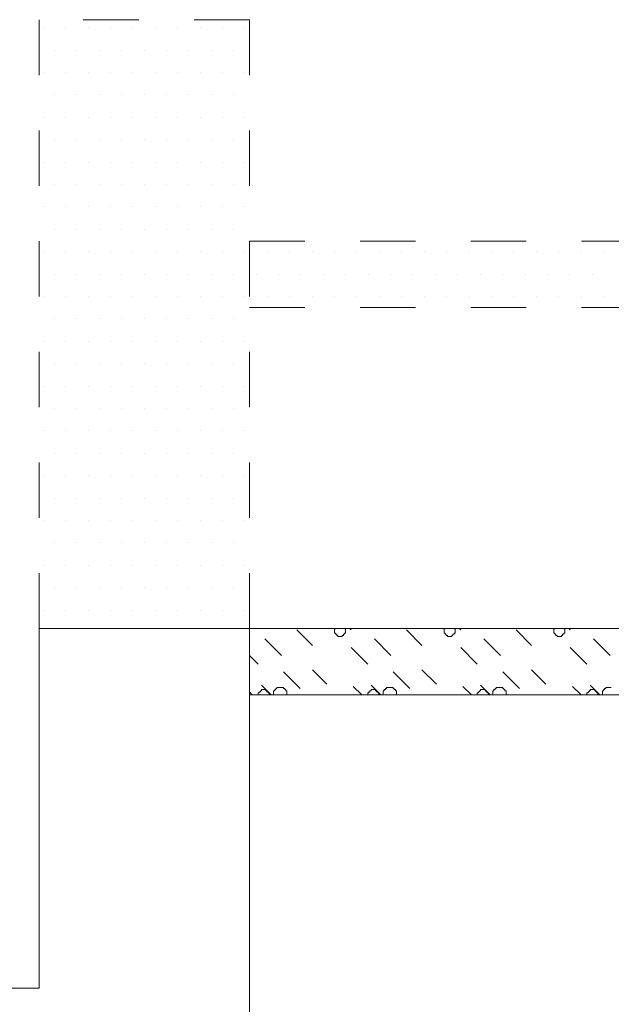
# Model space of a CAD drawing. Header units: millimetres. Extents: x -2274 to 12297, y -16157 to 26321.
# Tile 152 of 256: x -579 to -473, y -3540 to -3362. Entities that reach past the tile are written whole.
import ezdxf

# ---------------------------------------------------------------- set-up
doc = ezdxf.new("R2010")
doc.units = ezdxf.units.MM
doc.linetypes.add('4002', pattern=[2, 1, -1])
doc.layers.add('- niebieska cienka - izolacja', color=120, linetype='Continuous')
doc.layers.add('PROJEKTOWANE', color=5, linetype='Continuous')
doc.layers.add('-ŚCIANY NOŚNE', color=4, linetype='Continuous', lineweight=53)
doc.layers.add('DO USU', color=7, linetype='Continuous', true_color=0x969696)
doc.layers.add('ISTN. BUD', color=253, linetype='Continuous', true_color=0x828282)

msp = doc.modelspace()

# ---------------------------------------------------------------- linework, layer by layer
at = {"layer": '- niebieska cienka - izolacja', "color": 253, "linetype": 'Continuous', "lineweight": 13}
for p, q in [((-529.42, -3472.26), (-526.62, -3475.06)), ((-529.42, -3472.26), (-526.62, -3475.06)), ((-522.62, -3472.06), (-522.42, -3472.06)), ((-522.62, -3472.26), (-522.62, -3472.06)), ((-522.62, -3472.46), (-522.62, -3472.26)), ((-522.62, -3472.66), (-522.62, -3472.46)), ((-522.62, -3472.86), (-522.62, -3472.66)), ((-522.62, -3472.86), (-522.42, -3472.86)), ((-522.42, -3472.06), (-522.42, -3472)), ((-522.42, -3473.06), (-522.42, -3472.86)), ((-520.82, -3472.06), (-520.82, -3472)), ((-520.82, -3472.06), (-520.62, -3472.06)), ((-520.82, -3473.06), (-520.82, -3472.86)), ((-520.82, -3472.86), (-520.62, -3472.86)), ((-520.62, -3472.26), (-520.62, -3472.06)), ((-520.62, -3472.46), (-520.62, -3472.26)), ((-520.62, -3472.66), (-520.62, -3472.46)), ((-520.62, -3472.86), (-520.62, -3472.66)), ((-519.88, -3472), (-519.62, -3472.26)), ((-519.88, -3472), (-519.62, -3472.26)), ((-509.62, -3472.26), (-506.82, -3475.06)), ((-509.62, -3472.26), (-506.82, -3475.06)), ((-502.82, -3472.06), (-502.62, -3472.06)), ((-502.82, -3472.26), (-502.82, -3472.06)), ((-502.82, -3472.46), (-502.82, -3472.26)), ((-502.82, -3472.66), (-502.82, -3472.46)), ((-502.82, -3472.86), (-502.82, -3472.66)), ((-502.82, -3472.86), (-502.62, -3472.86)), ((-502.62, -3472.06), (-502.62, -3472)), ((-502.62, -3473.06), (-502.62, -3472.86)), ((-501.02, -3472.06), (-501.02, -3472)), ((-501.02, -3472.06), (-500.82, -3472.06)), ((-501.02, -3473.06), (-501.02, -3472.86)), ((-501.02, -3472.86), (-500.82, -3472.86)), ((-500.82, -3472.26), (-500.82, -3472.06)), ((-500.82, -3472.46), (-500.82, -3472.26)), ((-500.82, -3472.66), (-500.82, -3472.46)), ((-500.82, -3472.86), (-500.82, -3472.66)), ((-500.08, -3472), (-499.82, -3472.26)), ((-500.08, -3472), (-499.82, -3472.26)), ((-489.82, -3472.26), (-487.02, -3475.06)), ((-489.82, -3472.26), (-487.02, -3475.06)), ((-483.02, -3472.06), (-482.82, -3472.06)), ((-483.02, -3472.26), (-483.02, -3472.06)), ((-483.02, -3472.46), (-483.02, -3472.26)), ((-483.02, -3472.66), (-483.02, -3472.46)), ((-483.02, -3472.86), (-483.02, -3472.66)), ((-483.02, -3472.86), (-482.82, -3472.86)), ((-482.82, -3472.06), (-482.82, -3472)), ((-482.82, -3473.06), (-482.82, -3472.86)), ((-481.22, -3472.06), (-481.22, -3472)), ((-481.22, -3472.06), (-481.02, -3472.06)), ((-481.22, -3473.06), (-481.22, -3472.86)), ((-481.22, -3472.86), (-481.02, -3472.86)), ((-481.02, -3472.26), (-481.02, -3472.06)), ((-481.02, -3472.46), (-481.02, -3472.26)), ((-481.02, -3472.66), (-481.02, -3472.46)), ((-481.02, -3472.86), (-481.02, -3472.66)), ((-480.28, -3472), (-480.02, -3472.26)), ((-480.28, -3472), (-480.02, -3472.26)), ((-535.22, -3473.86), (-532.22, -3476.86)), ((-535.22, -3473.86), (-532.22, -3476.86)), ((-522.42, -3473.06), (-522.22, -3473.06)), ((-522.22, -3473.26), (-522.22, -3473.06)), ((-522.22, -3473.26), (-522.02, -3473.26)), ((-522.02, -3473.46), (-522.02, -3473.26)), ((-522.02, -3473.46), (-521.82, -3473.46)), ((-521.82, -3473.46), (-521.62, -3473.46)), ((-521.62, -3473.46), (-521.42, -3473.46)), ((-521.42, -3473.46), (-521.22, -3473.46)), ((-521.22, -3473.46), (-521.22, -3473.26)), ((-521.22, -3473.26), (-521.02, -3473.26)), ((-521.02, -3473.26), (-521.02, -3473.06)), ((-521.02, -3473.06), (-520.82, -3473.06)), ((-515.42, -3473.86), (-512.42, -3476.86)), ((-515.42, -3473.86), (-512.42, -3476.86)), ((-502.62, -3473.06), (-502.42, -3473.06)), ((-502.42, -3473.26), (-502.42, -3473.06)), ((-502.42, -3473.26), (-502.22, -3473.26)), ((-502.22, -3473.46), (-502.22, -3473.26)), ((-502.22, -3473.46), (-502.02, -3473.46)), ((-502.02, -3473.46), (-501.82, -3473.46)), ((-501.82, -3473.46), (-501.62, -3473.46)), ((-501.62, -3473.46), (-501.42, -3473.46)), ((-501.42, -3473.46), (-501.42, -3473.26)), ((-501.42, -3473.26), (-501.22, -3473.26)), ((-501.22, -3473.26), (-501.22, -3473.06)), ((-501.22, -3473.06), (-501.02, -3473.06)), ((-495.62, -3473.86), (-492.62, -3476.86)), ((-495.62, -3473.86), (-492.62, -3476.86)), ((-482.82, -3473.06), (-482.62, -3473.06)), ((-482.62, -3473.26), (-482.62, -3473.06)), ((-482.62, -3473.26), (-482.42, -3473.26)), ((-482.42, -3473.46), (-482.42, -3473.26)), ((-482.42, -3473.46), (-482.22, -3473.46)), ((-482.22, -3473.46), (-482.02, -3473.46)), ((-482.02, -3473.46), (-481.82, -3473.46)), ((-481.82, -3473.46), (-481.62, -3473.46)), ((-481.62, -3473.46), (-481.62, -3473.26)), ((-481.62, -3473.26), (-481.42, -3473.26)), ((-481.42, -3473.26), (-481.42, -3473.06)), ((-481.42, -3473.06), (-481.22, -3473.06)), ((-475.82, -3473.86), (-472.82, -3476.86)), ((-475.82, -3473.86), (-472.82, -3476.86)), ((-519.62, -3475.46), (-516.62, -3478.46)), ((-519.62, -3475.46), (-516.62, -3478.46)), ((-499.82, -3475.46), (-496.82, -3478.46)), ((-499.82, -3475.46), (-496.82, -3478.46)), ((-480.02, -3475.46), (-477.02, -3478.46)), ((-480.02, -3475.46), (-477.02, -3478.46)), ((-538, -3476.88), (-536.42, -3478.46)), ((-538, -3476.88), (-536.42, -3478.46)), ((-531.82, -3479.86), (-528.82, -3482.86)), ((-531.82, -3479.86), (-528.82, -3482.86)), ((-526.62, -3479.46), (-524.02, -3482.06)), ((-526.62, -3479.46), (-524.02, -3482.06)), ((-512.02, -3479.86), (-509.02, -3482.86)), ((-512.02, -3479.86), (-509.02, -3482.86)), ((-506.82, -3479.46), (-504.22, -3482.06)), ((-506.82, -3479.46), (-504.22, -3482.06)), ((-492.22, -3479.86), (-489.22, -3482.86)), ((-492.22, -3479.86), (-489.22, -3482.86)), ((-487.02, -3479.46), (-484.42, -3482.06)), ((-487.02, -3479.46), (-484.42, -3482.06)), ((-538, -3483.48), (-537.48, -3484)), ((-538, -3483.48), (-537.48, -3484)), ((-536.22, -3483.66), (-536.22, -3483.46)), ((-536.22, -3483.46), (-536.02, -3483.46)), ((-536.02, -3483.26), (-535.82, -3483.26)), ((-536.02, -3483.46), (-536.02, -3483.26)), ((-535.82, -3482.26), (-534.08, -3484)), ((-535.82, -3482.26), (-534.08, -3484)), ((-535.82, -3483.06), (-535.62, -3483.06)), ((-535.82, -3483.26), (-535.82, -3483.06)), ((-535.62, -3483.06), (-535.42, -3483.06)), ((-535.42, -3483.06), (-535.22, -3483.06)), ((-535.22, -3483.06), (-535.02, -3483.06)), ((-535.02, -3483.26), (-535.02, -3483.06)), ((-535.02, -3483.26), (-534.82, -3483.26)), ((-534.82, -3483.46), (-534.82, -3483.26)), ((-534.82, -3483.46), (-534.62, -3483.46)), ((-534.62, -3483.66), (-534.62, -3483.46)), ((-533.62, -3483.46), (-533.62, -3483.26)), ((-533.62, -3483.26), (-533.42, -3483.26)), ((-533.62, -3483.66), (-533.62, -3483.46)), ((-533.42, -3483.26), (-533.42, -3483.06)), ((-533.42, -3483.06), (-533.22, -3483.06)), ((-533.22, -3483.06), (-533.22, -3482.86)), ((-533.22, -3482.86), (-533.02, -3482.86)), ((-533.02, -3482.86), (-533.02, -3482.66)), ((-533.02, -3482.66), (-532.82, -3482.66)), ((-532.82, -3482.66), (-532.62, -3482.66)), ((-532.62, -3482.66), (-532.42, -3482.66)), ((-532.42, -3482.66), (-532.22, -3482.66)), ((-532.22, -3482.66), (-532.02, -3482.66)), ((-532.02, -3482.66), (-531.82, -3482.66)), ((-531.82, -3482.86), (-531.82, -3482.66)), ((-531.82, -3482.86), (-531.62, -3482.86)), ((-531.62, -3483.06), (-531.62, -3482.86)), ((-531.62, -3483.06), (-531.42, -3483.06)), ((-531.42, -3483.26), (-531.42, -3483.06)), ((-531.42, -3483.26), (-531.22, -3483.26)), ((-531.22, -3483.46), (-531.22, -3483.26)), ((-531.22, -3483.66), (-531.22, -3483.46)), ((-519.22, -3482.46), (-517.68, -3484)), ((-519.22, -3482.46), (-517.68, -3484)), ((-516.42, -3483.66), (-516.42, -3483.46)), ((-516.42, -3483.46), (-516.22, -3483.46)), ((-516.22, -3483.26), (-516.02, -3483.26)), ((-516.22, -3483.46), (-516.22, -3483.26)), ((-516.02, -3482.26), (-514.28, -3484)), ((-516.02, -3482.26), (-514.28, -3484)), ((-516.02, -3483.06), (-515.82, -3483.06)), ((-516.02, -3483.26), (-516.02, -3483.06)), ((-515.82, -3483.06), (-515.62, -3483.06)), ((-515.62, -3483.06), (-515.42, -3483.06)), ((-515.42, -3483.06), (-515.22, -3483.06)), ((-515.22, -3483.26), (-515.22, -3483.06)), ((-515.22, -3483.26), (-515.02, -3483.26)), ((-515.02, -3483.46), (-515.02, -3483.26)), ((-515.02, -3483.46), (-514.82, -3483.46)), ((-514.82, -3483.66), (-514.82, -3483.46)), ((-513.82, -3483.46), (-513.82, -3483.26)), ((-513.82, -3483.26), (-513.62, -3483.26)), ((-513.82, -3483.66), (-513.82, -3483.46)), ((-513.62, -3483.26), (-513.62, -3483.06)), ((-513.62, -3483.06), (-513.42, -3483.06)), ((-513.42, -3483.06), (-513.42, -3482.86)), ((-513.42, -3482.86), (-513.22, -3482.86)), ((-513.22, -3482.86), (-513.22, -3482.66)), ((-513.22, -3482.66), (-513.02, -3482.66)), ((-513.02, -3482.66), (-512.82, -3482.66)), ((-512.82, -3482.66), (-512.62, -3482.66)), ((-512.62, -3482.66), (-512.42, -3482.66)), ((-512.42, -3482.66), (-512.22, -3482.66)), ((-512.22, -3482.66), (-512.02, -3482.66)), ((-512.02, -3482.86), (-512.02, -3482.66)), ((-512.02, -3482.86), (-511.82, -3482.86)), ((-511.82, -3483.06), (-511.82, -3482.86)), ((-511.82, -3483.06), (-511.62, -3483.06)), ((-511.62, -3483.26), (-511.62, -3483.06)), ((-511.62, -3483.26), (-511.42, -3483.26)), ((-511.42, -3483.46), (-511.42, -3483.26)), ((-511.42, -3483.66), (-511.42, -3483.46)), ((-499.42, -3482.46), (-497.88, -3484)), ((-499.42, -3482.46), (-497.88, -3484)), ((-496.62, -3483.66), (-496.62, -3483.46)), ((-496.62, -3483.46), (-496.42, -3483.46)), ((-496.42, -3483.26), (-496.22, -3483.26)), ((-496.42, -3483.46), (-496.42, -3483.26)), ((-496.22, -3482.26), (-494.48, -3484)), ((-496.22, -3482.26), (-494.48, -3484)), ((-496.22, -3483.06), (-496.02, -3483.06)), ((-496.22, -3483.26), (-496.22, -3483.06)), ((-496.02, -3483.06), (-495.82, -3483.06)), ((-495.82, -3483.06), (-495.62, -3483.06)), ((-495.62, -3483.06), (-495.42, -3483.06)), ((-495.42, -3483.26), (-495.42, -3483.06)), ((-495.42, -3483.26), (-495.22, -3483.26)), ((-495.22, -3483.46), (-495.22, -3483.26)), ((-495.22, -3483.46), (-495.02, -3483.46)), ((-495.02, -3483.66), (-495.02, -3483.46)), ((-494.02, -3483.46), (-494.02, -3483.26)), ((-494.02, -3483.26), (-493.82, -3483.26)), ((-494.02, -3483.66), (-494.02, -3483.46)), ((-493.82, -3483.26), (-493.82, -3483.06)), ((-493.82, -3483.06), (-493.62, -3483.06)), ((-493.62, -3483.06), (-493.62, -3482.86)), ((-493.62, -3482.86), (-493.42, -3482.86)), ((-493.42, -3482.86), (-493.42, -3482.66)), ((-493.42, -3482.66), (-493.22, -3482.66)), ((-493.22, -3482.66), (-493.02, -3482.66)), ((-493.02, -3482.66), (-492.82, -3482.66)), ((-492.82, -3482.66), (-492.62, -3482.66)), ((-492.62, -3482.66), (-492.42, -3482.66)), ((-492.42, -3482.66), (-492.22, -3482.66)), ((-492.22, -3482.86), (-492.22, -3482.66)), ((-492.22, -3482.86), (-492.02, -3482.86)), ((-492.02, -3483.06), (-492.02, -3482.86)), ((-492.02, -3483.06), (-491.82, -3483.06)), ((-491.82, -3483.26), (-491.82, -3483.06)), ((-491.82, -3483.26), (-491.62, -3483.26)), ((-491.62, -3483.46), (-491.62, -3483.26)), ((-491.62, -3483.66), (-491.62, -3483.46)), ((-479.62, -3482.46), (-478.08, -3484)), ((-479.62, -3482.46), (-478.08, -3484)), ((-476.82, -3483.66), (-476.82, -3483.46)), ((-476.82, -3483.46), (-476.62, -3483.46)), ((-476.62, -3483.26), (-476.42, -3483.26)), ((-476.62, -3483.46), (-476.62, -3483.26)), ((-476.42, -3482.26), (-474.68, -3484)), ((-476.42, -3482.26), (-474.68, -3484)), ((-476.42, -3483.06), (-476.22, -3483.06)), ((-476.42, -3483.26), (-476.42, -3483.06)), ((-476.22, -3483.06), (-476.02, -3483.06)), ((-476.02, -3483.06), (-475.82, -3483.06)), ((-475.82, -3483.06), (-475.62, -3483.06)), ((-475.62, -3483.26), (-475.62, -3483.06)), ((-475.62, -3483.26), (-475.42, -3483.26)), ((-475.42, -3483.46), (-475.42, -3483.26)), ((-475.42, -3483.46), (-475.22, -3483.46)), ((-475.22, -3483.66), (-475.22, -3483.46)), ((-474.22, -3483.46), (-474.22, -3483.26)), ((-474.22, -3483.26), (-474.02, -3483.26)), ((-474.22, -3483.66), (-474.22, -3483.46)), ((-474.02, -3483.26), (-474.02, -3483.06)), ((-474.02, -3483.06), (-473.82, -3483.06)), ((-473.82, -3483.06), (-473.82, -3482.86)), ((-473.82, -3482.86), (-473.62, -3482.86)), ((-473.62, -3482.86), (-473.62, -3482.66)), ((-473.62, -3482.66), (-473.42, -3482.66)), ((-473.42, -3482.66), (-473.22, -3482.66)), ((-473.22, -3482.66), (-473.02, -3482.66)), ((-473.02, -3482.66), (-472.82, -3482.66)), ((-472.82, -3482.66), (-472.62, -3482.66)), ((-536.42, -3483.66), (-536.22, -3483.66)), ((-536.42, -3483.86), (-536.42, -3483.66)), ((-536.42, -3484), (-536.42, -3483.86)), ((-534.62, -3483.66), (-534.42, -3483.66)), ((-534.42, -3483.86), (-534.42, -3483.66)), ((-534.42, -3484), (-534.42, -3483.86)), ((-533.62, -3483.86), (-533.62, -3483.66)), ((-533.62, -3484), (-533.62, -3483.86)), ((-531.22, -3483.86), (-531.22, -3483.66)), ((-531.22, -3484), (-531.22, -3483.86)), ((-516.62, -3483.66), (-516.42, -3483.66)), ((-516.62, -3483.86), (-516.62, -3483.66)), ((-516.62, -3484), (-516.62, -3483.86)), ((-514.82, -3483.66), (-514.62, -3483.66)), ((-514.62, -3483.86), (-514.62, -3483.66)), ((-514.62, -3484), (-514.62, -3483.86)), ((-513.82, -3483.86), (-513.82, -3483.66)), ((-513.82, -3484), (-513.82, -3483.86)), ((-511.42, -3483.86), (-511.42, -3483.66)), ((-511.42, -3484), (-511.42, -3483.86)), ((-496.82, -3483.66), (-496.62, -3483.66)), ((-496.82, -3483.86), (-496.82, -3483.66)), ((-496.82, -3484), (-496.82, -3483.86)), ((-495.02, -3483.66), (-494.82, -3483.66)), ((-494.82, -3483.86), (-494.82, -3483.66)), ((-494.82, -3484), (-494.82, -3483.86)), ((-494.02, -3483.86), (-494.02, -3483.66)), ((-494.02, -3484), (-494.02, -3483.86)), ((-491.62, -3483.86), (-491.62, -3483.66)), ((-491.62, -3484), (-491.62, -3483.86)), ((-477.02, -3483.66), (-476.82, -3483.66)), ((-477.02, -3483.86), (-477.02, -3483.66)), ((-477.02, -3484), (-477.02, -3483.86)), ((-475.22, -3483.66), (-475.02, -3483.66)), ((-475.02, -3483.86), (-475.02, -3483.66)), ((-475.02, -3484), (-475.02, -3483.86)), ((-474.22, -3483.86), (-474.22, -3483.66)), ((-474.22, -3484), (-474.22, -3483.86))]:
    msp.add_line(p, q, dxfattribs=at)
at = {"layer": '-ŚCIANY NOŚNE', "color": 253, "lineweight": 13}
for p, q in [((-576, -3537), (-576, -3472)), ((-576, -3472), (-538, -3472)), ((-538, -3601.3), (-538, -3472)), ((-621, -3537), (-576, -3537))]:
    msp.add_line(p, q, dxfattribs=at)
at = {"layer": 'DO USU', "color": 253, "linetype": '4002', "lineweight": 13, "ltscale": 10}
for p, q in [((-538, -3362), (-576, -3362)), ((-576, -3362), (-576, -3472)), ((-538, -3362), (-538, -3472)), ((-408, -3402), (-538, -3402)), ((-408, -3414), (-538, -3414))]:
    msp.add_line(p, q, dxfattribs=at)
at = {"layer": 'ISTN. BUD', "color": 253, "linetype": 'Continuous', "lineweight": 13}
for p, q in [((-575.24, -3363.43), (-575.24, -3363.43)), ((-571.19, -3363.43), (-571.19, -3363.43)), ((-567.14, -3363.43), (-567.14, -3363.43)), ((-563.09, -3363.43), (-563.09, -3363.43)), ((-559.04, -3363.43), (-559.04, -3363.43)), ((-555, -3363.43), (-555, -3363.43)), ((-550.95, -3363.43), (-550.95, -3363.43)), ((-546.9, -3363.43), (-546.9, -3363.43)), ((-542.85, -3363.43), (-542.85, -3363.43)), ((-538.8, -3363.43), (-538.8, -3363.43)), ((-573.21, -3367.48), (-573.21, -3367.48)), ((-569.16, -3367.48), (-569.16, -3367.48)), ((-565.12, -3367.48), (-565.12, -3367.48)), ((-561.07, -3367.48), (-561.07, -3367.48)), ((-557.02, -3367.48), (-557.02, -3367.48)), ((-552.97, -3367.48), (-552.97, -3367.48)), ((-548.92, -3367.48), (-548.92, -3367.48)), ((-544.88, -3367.48), (-544.88, -3367.48)), ((-540.83, -3367.48), (-540.83, -3367.48)), ((-575.24, -3371.52), (-575.24, -3371.52)), ((-571.19, -3371.52), (-571.19, -3371.52)), ((-567.14, -3371.52), (-567.14, -3371.52)), ((-563.09, -3371.52), (-563.09, -3371.52)), ((-559.04, -3371.52), (-559.04, -3371.52)), ((-555, -3371.52), (-555, -3371.52)), ((-550.95, -3371.52), (-550.95, -3371.52)), ((-546.9, -3371.52), (-546.9, -3371.52)), ((-542.85, -3371.52), (-542.85, -3371.52)), ((-538.8, -3371.52), (-538.8, -3371.52)), ((-573.21, -3375.57), (-573.21, -3375.57)), ((-569.16, -3375.57), (-569.16, -3375.57)), ((-565.12, -3375.57), (-565.12, -3375.57)), ((-561.07, -3375.57), (-561.07, -3375.57)), ((-557.02, -3375.57), (-557.02, -3375.57)), ((-552.97, -3375.57), (-552.97, -3375.57)), ((-548.92, -3375.57), (-548.92, -3375.57)), ((-544.88, -3375.57), (-544.88, -3375.57)), ((-540.83, -3375.57), (-540.83, -3375.57)), ((-575.24, -3379.62), (-575.24, -3379.62)), ((-571.19, -3379.62), (-571.19, -3379.62)), ((-567.14, -3379.62), (-567.14, -3379.62)), ((-563.09, -3379.62), (-563.09, -3379.62)), ((-559.04, -3379.62), (-559.04, -3379.62)), ((-555, -3379.62), (-555, -3379.62)), ((-550.95, -3379.62), (-550.95, -3379.62)), ((-546.9, -3379.62), (-546.9, -3379.62)), ((-542.85, -3379.62), (-542.85, -3379.62)), ((-538.8, -3379.62), (-538.8, -3379.62)), ((-573.21, -3383.67), (-573.21, -3383.67)), ((-569.16, -3383.67), (-569.16, -3383.67)), ((-565.12, -3383.67), (-565.12, -3383.67)), ((-561.07, -3383.67), (-561.07, -3383.67)), ((-557.02, -3383.67), (-557.02, -3383.67)), ((-552.97, -3383.67), (-552.97, -3383.67)), ((-548.92, -3383.67), (-548.92, -3383.67)), ((-544.88, -3383.67), (-544.88, -3383.67)), ((-540.83, -3383.67), (-540.83, -3383.67)), ((-575.24, -3387.72), (-575.24, -3387.72)), ((-571.19, -3387.72), (-571.19, -3387.72)), ((-567.14, -3387.72), (-567.14, -3387.72)), ((-563.09, -3387.72), (-563.09, -3387.72)), ((-559.04, -3387.72), (-559.04, -3387.72)), ((-555, -3387.72), (-555, -3387.72)), ((-550.95, -3387.72), (-550.95, -3387.72)), ((-546.9, -3387.72), (-546.9, -3387.72)), ((-542.85, -3387.72), (-542.85, -3387.72)), ((-538.8, -3387.72), (-538.8, -3387.72)), ((-573.21, -3391.76), (-573.21, -3391.76)), ((-569.16, -3391.76), (-569.16, -3391.76)), ((-565.12, -3391.76), (-565.12, -3391.76)), ((-561.07, -3391.76), (-561.07, -3391.76)), ((-557.02, -3391.76), (-557.02, -3391.76)), ((-552.97, -3391.76), (-552.97, -3391.76)), ((-548.92, -3391.76), (-548.92, -3391.76)), ((-544.88, -3391.76), (-544.88, -3391.76)), ((-540.83, -3391.76), (-540.83, -3391.76)), ((-575.24, -3395.81), (-575.24, -3395.81)), ((-571.19, -3395.81), (-571.19, -3395.81)), ((-567.14, -3395.81), (-567.14, -3395.81)), ((-563.09, -3395.81), (-563.09, -3395.81)), ((-559.04, -3395.81), (-559.04, -3395.81)), ((-555, -3395.81), (-555, -3395.81)), ((-550.95, -3395.81), (-550.95, -3395.81)), ((-546.9, -3395.81), (-546.9, -3395.81)), ((-542.85, -3395.81), (-542.85, -3395.81)), ((-538.8, -3395.81), (-538.8, -3395.81)), ((-573.21, -3399.86), (-573.21, -3399.86)), ((-569.16, -3399.86), (-569.16, -3399.86)), ((-565.12, -3399.86), (-565.12, -3399.86)), ((-561.07, -3399.86), (-561.07, -3399.86)), ((-557.02, -3399.86), (-557.02, -3399.86)), ((-552.97, -3399.86), (-552.97, -3399.86)), ((-548.92, -3399.86), (-548.92, -3399.86)), ((-544.88, -3399.86), (-544.88, -3399.86)), ((-540.83, -3399.86), (-540.83, -3399.86)), ((-575.24, -3403.91), (-575.24, -3403.91)), ((-571.19, -3403.91), (-571.19, -3403.91)), ((-567.14, -3403.91), (-567.14, -3403.91)), ((-563.09, -3403.91), (-563.09, -3403.91)), ((-559.04, -3403.91), (-559.04, -3403.91)), ((-555, -3403.91), (-555, -3403.91)), ((-550.95, -3403.91), (-550.95, -3403.91)), ((-546.9, -3403.91), (-546.9, -3403.91)), ((-542.85, -3403.91), (-542.85, -3403.91)), ((-538.8, -3403.91), (-538.8, -3403.91)), ((-534.76, -3403.91), (-534.76, -3403.91)), ((-530.71, -3403.91), (-530.71, -3403.91)), ((-526.66, -3403.91), (-526.66, -3403.91)), ((-522.61, -3403.91), (-522.61, -3403.91)), ((-518.56, -3403.91), (-518.56, -3403.91)), ((-514.51, -3403.91), (-514.51, -3403.91)), ((-510.47, -3403.91), (-510.47, -3403.91)), ((-506.42, -3403.91), (-506.42, -3403.91)), ((-502.37, -3403.91), (-502.37, -3403.91)), ((-498.32, -3403.91), (-498.32, -3403.91)), ((-494.27, -3403.91), (-494.27, -3403.91)), ((-490.23, -3403.91), (-490.23, -3403.91)), ((-486.18, -3403.91), (-486.18, -3403.91)), ((-482.13, -3403.91), (-482.13, -3403.91)), ((-478.08, -3403.91), (-478.08, -3403.91)), ((-474.03, -3403.91), (-474.03, -3403.91)), ((-573.21, -3407.96), (-573.21, -3407.96)), ((-569.16, -3407.96), (-569.16, -3407.96)), ((-565.12, -3407.96), (-565.12, -3407.96)), ((-561.07, -3407.96), (-561.07, -3407.96)), ((-557.02, -3407.96), (-557.02, -3407.96)), ((-552.97, -3407.96), (-552.97, -3407.96)), ((-548.92, -3407.96), (-548.92, -3407.96)), ((-544.88, -3407.96), (-544.88, -3407.96)), ((-540.83, -3407.96), (-540.83, -3407.96)), ((-536.78, -3407.96), (-536.78, -3407.96)), ((-532.73, -3407.96), (-532.73, -3407.96)), ((-528.68, -3407.96), (-528.68, -3407.96)), ((-524.63, -3407.96), (-524.63, -3407.96)), ((-520.59, -3407.96), (-520.59, -3407.96)), ((-516.54, -3407.96), (-516.54, -3407.96)), ((-512.49, -3407.96), (-512.49, -3407.96)), ((-508.44, -3407.96), (-508.44, -3407.96)), ((-504.39, -3407.96), (-504.39, -3407.96)), ((-500.35, -3407.96), (-500.35, -3407.96)), ((-496.3, -3407.96), (-496.3, -3407.96)), ((-492.25, -3407.96), (-492.25, -3407.96)), ((-488.2, -3407.96), (-488.2, -3407.96)), ((-484.15, -3407.96), (-484.15, -3407.96)), ((-480.11, -3407.96), (-480.11, -3407.96)), ((-476.06, -3407.96), (-476.06, -3407.96)), ((-575.24, -3412), (-575.24, -3412)), ((-571.19, -3412), (-571.19, -3412)), ((-567.14, -3412), (-567.14, -3412)), ((-563.09, -3412), (-563.09, -3412)), ((-559.04, -3412), (-559.04, -3412)), ((-555, -3412), (-555, -3412)), ((-550.95, -3412), (-550.95, -3412)), ((-546.9, -3412), (-546.9, -3412)), ((-542.85, -3412), (-542.85, -3412)), ((-538.8, -3412), (-538.8, -3412)), ((-534.76, -3412), (-534.76, -3412)), ((-530.71, -3412), (-530.71, -3412)), ((-526.66, -3412), (-526.66, -3412)), ((-522.61, -3412), (-522.61, -3412)), ((-518.56, -3412), (-518.56, -3412)), ((-514.51, -3412), (-514.51, -3412)), ((-510.47, -3412), (-510.47, -3412)), ((-506.42, -3412), (-506.42, -3412)), ((-502.37, -3412), (-502.37, -3412)), ((-498.32, -3412), (-498.32, -3412)), ((-494.27, -3412), (-494.27, -3412)), ((-490.23, -3412), (-490.23, -3412)), ((-486.18, -3412), (-486.18, -3412)), ((-482.13, -3412), (-482.13, -3412)), ((-478.08, -3412), (-478.08, -3412)), ((-474.03, -3412), (-474.03, -3412)), ((-573.21, -3416.05), (-573.21, -3416.05)), ((-569.16, -3416.05), (-569.16, -3416.05)), ((-565.12, -3416.05), (-565.12, -3416.05)), ((-561.07, -3416.05), (-561.07, -3416.05)), ((-557.02, -3416.05), (-557.02, -3416.05)), ((-552.97, -3416.05), (-552.97, -3416.05)), ((-548.92, -3416.05), (-548.92, -3416.05)), ((-544.88, -3416.05), (-544.88, -3416.05)), ((-540.83, -3416.05), (-540.83, -3416.05)), ((-575.24, -3420.1), (-575.24, -3420.1)), ((-571.19, -3420.1), (-571.19, -3420.1)), ((-567.14, -3420.1), (-567.14, -3420.1)), ((-563.09, -3420.1), (-563.09, -3420.1)), ((-559.04, -3420.1), (-559.04, -3420.1)), ((-555, -3420.1), (-555, -3420.1)), ((-550.95, -3420.1), (-550.95, -3420.1)), ((-546.9, -3420.1), (-546.9, -3420.1)), ((-542.85, -3420.1), (-542.85, -3420.1)), ((-538.8, -3420.1), (-538.8, -3420.1)), ((-573.21, -3424.15), (-573.21, -3424.15)), ((-569.16, -3424.15), (-569.16, -3424.15)), ((-565.12, -3424.15), (-565.12, -3424.15)), ((-561.07, -3424.15), (-561.07, -3424.15)), ((-557.02, -3424.15), (-557.02, -3424.15)), ((-552.97, -3424.15), (-552.97, -3424.15)), ((-548.92, -3424.15), (-548.92, -3424.15)), ((-544.88, -3424.15), (-544.88, -3424.15)), ((-540.83, -3424.15), (-540.83, -3424.15)), ((-575.24, -3428.2), (-575.24, -3428.2)), ((-571.19, -3428.2), (-571.19, -3428.2)), ((-567.14, -3428.2), (-567.14, -3428.2)), ((-563.09, -3428.2), (-563.09, -3428.2)), ((-559.04, -3428.2), (-559.04, -3428.2)), ((-555, -3428.2), (-555, -3428.2)), ((-550.95, -3428.2), (-550.95, -3428.2)), ((-546.9, -3428.2), (-546.9, -3428.2)), ((-542.85, -3428.2), (-542.85, -3428.2)), ((-538.8, -3428.2), (-538.8, -3428.2)), ((-573.21, -3432.25), (-573.21, -3432.25)), ((-569.16, -3432.25), (-569.16, -3432.25)), ((-565.12, -3432.25), (-565.12, -3432.25)), ((-561.07, -3432.25), (-561.07, -3432.25)), ((-557.02, -3432.25), (-557.02, -3432.25)), ((-552.97, -3432.25), (-552.97, -3432.25)), ((-548.92, -3432.25), (-548.92, -3432.25)), ((-544.88, -3432.25), (-544.88, -3432.25)), ((-540.83, -3432.25), (-540.83, -3432.25)), ((-575.24, -3436.29), (-575.24, -3436.29)), ((-571.19, -3436.29), (-571.19, -3436.29)), ((-567.14, -3436.29), (-567.14, -3436.29)), ((-563.09, -3436.29), (-563.09, -3436.29)), ((-559.04, -3436.29), (-559.04, -3436.29)), ((-555, -3436.29), (-555, -3436.29)), ((-550.95, -3436.29), (-550.95, -3436.29)), ((-546.9, -3436.29), (-546.9, -3436.29)), ((-542.85, -3436.29), (-542.85, -3436.29)), ((-538.8, -3436.29), (-538.8, -3436.29)), ((-573.21, -3440.34), (-573.21, -3440.34)), ((-569.16, -3440.34), (-569.16, -3440.34)), ((-565.12, -3440.34), (-565.12, -3440.34)), ((-561.07, -3440.34), (-561.07, -3440.34)), ((-557.02, -3440.34), (-557.02, -3440.34)), ((-552.97, -3440.34), (-552.97, -3440.34)), ((-548.92, -3440.34), (-548.92, -3440.34)), ((-544.88, -3440.34), (-544.88, -3440.34)), ((-540.83, -3440.34), (-540.83, -3440.34)), ((-575.24, -3444.39), (-575.24, -3444.39)), ((-571.19, -3444.39), (-571.19, -3444.39)), ((-567.14, -3444.39), (-567.14, -3444.39)), ((-563.09, -3444.39), (-563.09, -3444.39)), ((-559.04, -3444.39), (-559.04, -3444.39)), ((-555, -3444.39), (-555, -3444.39)), ((-550.95, -3444.39), (-550.95, -3444.39)), ((-546.9, -3444.39), (-546.9, -3444.39)), ((-542.85, -3444.39), (-542.85, -3444.39)), ((-538.8, -3444.39), (-538.8, -3444.39)), ((-573.21, -3448.44), (-573.21, -3448.44)), ((-569.16, -3448.44), (-569.16, -3448.44)), ((-565.12, -3448.44), (-565.12, -3448.44)), ((-561.07, -3448.44), (-561.07, -3448.44)), ((-557.02, -3448.44), (-557.02, -3448.44)), ((-552.97, -3448.44), (-552.97, -3448.44)), ((-548.92, -3448.44), (-548.92, -3448.44)), ((-544.88, -3448.44), (-544.88, -3448.44)), ((-540.83, -3448.44), (-540.83, -3448.44)), ((-575.24, -3452.49), (-575.24, -3452.49)), ((-571.19, -3452.49), (-571.19, -3452.49)), ((-567.14, -3452.49), (-567.14, -3452.49)), ((-563.09, -3452.49), (-563.09, -3452.49)), ((-559.04, -3452.49), (-559.04, -3452.49)), ((-555, -3452.49), (-555, -3452.49)), ((-550.95, -3452.49), (-550.95, -3452.49)), ((-546.9, -3452.49), (-546.9, -3452.49)), ((-542.85, -3452.49), (-542.85, -3452.49)), ((-538.8, -3452.49), (-538.8, -3452.49)), ((-573.21, -3456.53), (-573.21, -3456.53)), ((-569.16, -3456.53), (-569.16, -3456.53)), ((-565.12, -3456.53), (-565.12, -3456.53)), ((-561.07, -3456.53), (-561.07, -3456.53)), ((-557.02, -3456.53), (-557.02, -3456.53)), ((-552.97, -3456.53), (-552.97, -3456.53)), ((-548.92, -3456.53), (-548.92, -3456.53)), ((-544.88, -3456.53), (-544.88, -3456.53)), ((-540.83, -3456.53), (-540.83, -3456.53)), ((-575.24, -3460.58), (-575.24, -3460.58)), ((-571.19, -3460.58), (-571.19, -3460.58)), ((-567.14, -3460.58), (-567.14, -3460.58)), ((-563.09, -3460.58), (-563.09, -3460.58)), ((-559.04, -3460.58), (-559.04, -3460.58)), ((-555, -3460.58), (-555, -3460.58)), ((-550.95, -3460.58), (-550.95, -3460.58)), ((-546.9, -3460.58), (-546.9, -3460.58)), ((-542.85, -3460.58), (-542.85, -3460.58)), ((-538.8, -3460.58), (-538.8, -3460.58)), ((-573.21, -3464.63), (-573.21, -3464.63)), ((-569.16, -3464.63), (-569.16, -3464.63)), ((-565.12, -3464.63), (-565.12, -3464.63)), ((-561.07, -3464.63), (-561.07, -3464.63)), ((-557.02, -3464.63), (-557.02, -3464.63)), ((-552.97, -3464.63), (-552.97, -3464.63)), ((-548.92, -3464.63), (-548.92, -3464.63)), ((-544.88, -3464.63), (-544.88, -3464.63)), ((-540.83, -3464.63), (-540.83, -3464.63)), ((-575.24, -3468.68), (-575.24, -3468.68)), ((-571.19, -3468.68), (-571.19, -3468.68)), ((-567.14, -3468.68), (-567.14, -3468.68)), ((-563.09, -3468.68), (-563.09, -3468.68)), ((-559.04, -3468.68), (-559.04, -3468.68)), ((-555, -3468.68), (-555, -3468.68)), ((-550.95, -3468.68), (-550.95, -3468.68)), ((-546.9, -3468.68), (-546.9, -3468.68)), ((-542.85, -3468.68), (-542.85, -3468.68)), ((-538.8, -3468.68), (-538.8, -3468.68))]:
    msp.add_line(p, q, dxfattribs=at)
at = {"layer": 'PROJEKTOWANE', "color": 253, "lineweight": 13}
for p, q in [((-38, -3472), (-538, -3472)), ((-38, -3484), (-538, -3484))]:
    msp.add_line(p, q, dxfattribs=at)

doc.saveas('drawing.dxf')
